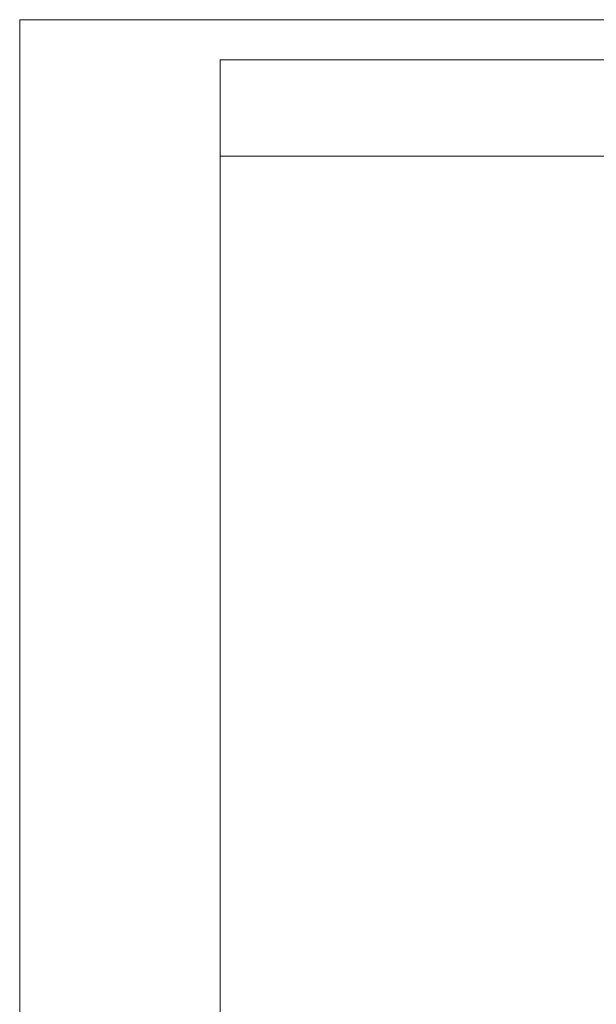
# Model space of a CAD drawing. Header units: millimetres. Extents: x -16 to 4241, y 0 to 4344.
# Tile 16 of 23: x 0 to 1051, y 2549 to 4344. Entities that reach past the tile are written whole.
import ezdxf
from ezdxf.enums import TextEntityAlignment as Align

# ---------------------------------------------------------------- set-up
doc = ezdxf.new("R2010")
doc.units = ezdxf.units.MM
for name, color, linetype, lineweight in [('1轮廓实线层', 7, 'Continuous', 18), ('2细线层', 4, 'Continuous', 13), ('6文字层', 3, 'Continuous', 13), ('图框层', 7, 'Continuous', 18)]:
    doc.layers.add(name, color=color, linetype=linetype, lineweight=lineweight)
doc.styles.add('PC_TEXTSTYLE', font='ISOCP.SHX', dxfattribs={"width": 0.707, "bigfont": 'GBCBIG.SHX'})

# ---------------------------------------------------------------- blocks, each defined once
blk = doc.blocks.new('ZwmFrameMain_A4^_^无分区图框^_^portrait')
at = {"layer": '1轮廓实线层'}
for p in [(0, 0), (180, 287)]:
    blk.add_line(p, (0, 287), dxfattribs=at)
at = {"layer": '2细线层'}
for p in [(-25, -5), (185, 292)]:
    blk.add_line(p, (-25, 292), dxfattribs=at)
blk = doc.blocks.new('ZwmFrameMain_图样代号')
at = {"layer": '2细线层', "linetype": 'Continuous'}
for p in [(60, 0), (0, -12)]:
    blk.add_line(p, (60, -12), dxfattribs=at)
at = {"layer": '6文字层', "style": 'PC_TEXTSTYLE', "width": 2.827942}
blk.add_attdef('图样代号', text='', height=7, rotation=180, dxfattribs=at).set_placement((58.24, -2.4), (2.35, -2.4), align=Align.FIT)

msp = doc.modelspace()

# ---------------------------------------------------------------- block references
at = {"layer": '图框层', "xscale": 14.625, "yscale": 14.625, "zscale": 14.625}
for name, p in [('ZwmFrameMain_A4^_^无分区图框^_^portrait', (365.62, 73.12)), ('ZwmFrameMain_图样代号', (365.62, 4270.5))]:
    msp.add_blockref(name, p, dxfattribs=at)

doc.saveas('drawing.dxf')
